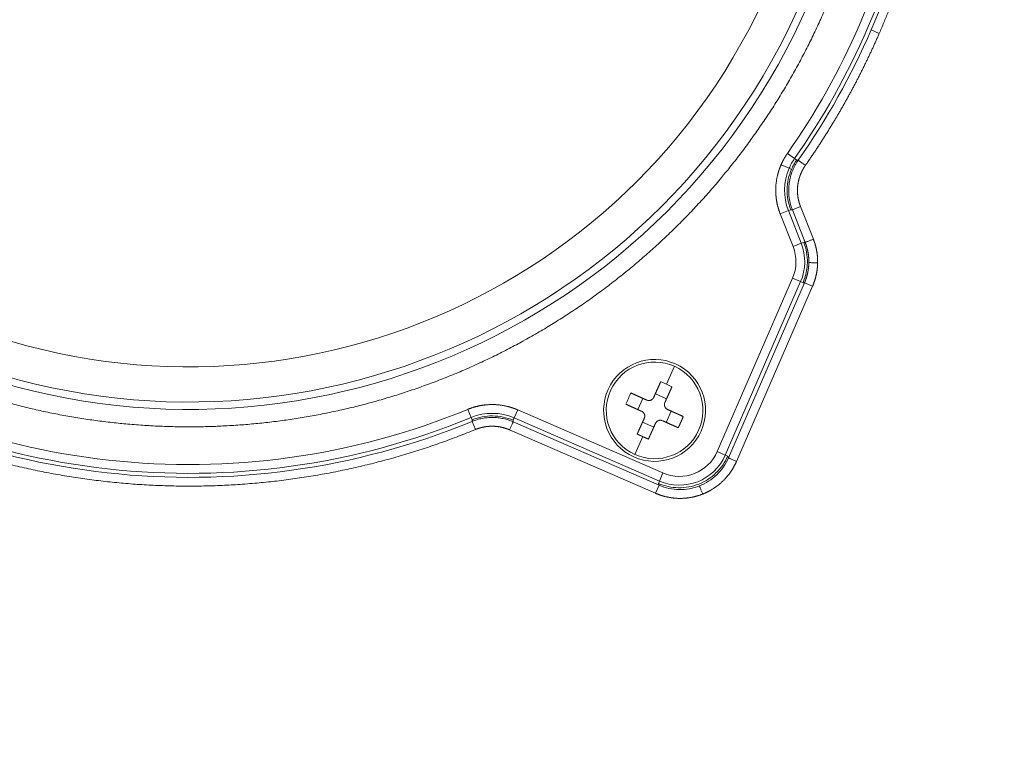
# Model space of a CAD drawing. Header units: millimetres. Extents: x 5437 to 18441, y -4466 to 3128.
# Tile 165 of 256: x 8486 to 8542, y -2834 to -2793. Entities that reach past the tile are written whole.
import ezdxf

# ---------------------------------------------------------------- set-up
doc = ezdxf.new("R2010")
doc.units = ezdxf.units.MM
doc.layers.add('1', color=7, linetype='Continuous', true_color=0xffffff)
doc.styles.add('TXT08', font='txt.shx', dxfattribs={"width": 0.8, "bigfont": 'gbcbig.shx'})
doc.dimstyles.get("Standard").update_dxf_attribs({"dimtxt": 0.18, "dimasz": 0.18, "dimexe": 0.18, "dimexo": 0.0625, "dimgap": 0.09, "dimtad": 0, "dimtih": 1, "dimtoh": 1, "dimdec": 4, "dimzin": 0, "dimdsep": 46, "dimtxsty": 'Standard', "dimcen": 0.09, "dimadec": 0, "dimazin": 0, "dimtfac": 1, "dimtdec": 4, "dimtofl": 0, "dimtmove": 0, "dimatfit": 3, "dimfxl": 1, "dimtolj": 1, "dimtzin": 0, "dimarcsym": 0})
doc.dimstyles.new('YanXiu', dxfattribs={"dimtxt": 40, "dimasz": 30, "dimexe": 0.66, "dimexo": 0.66, "dimgap": 0.66, "dimtad": 0, "dimdec": 1, "dimdsep": 46, "dimtxsty": 'TXT08', "dimcen": 0, "dimclrd": 256, "dimclre": 165, "dimclrt": 90, "dimazin": 2, "dimtfac": 1, "dimtdec": 1, "dimtofl": 0, "dimtmove": 0, "dimatfit": 3, "dimfxl": 1, "dimlwd": 5, "dimlwe": 13, "dimarcsym": 0})

# ---------------------------------------------------------------- blocks, each defined once
blk = doc.blocks.new('*D53')
at = {"color": 0, "lineweight": -2, "transparency": 16777216}
for p, q in [((10989.431, -2154.415), (10692.917, -2240.821)), ((11069.431, -2154.415), (10989.431, -2154.415)), ((8443.39, -2896.322), (8443.57, -2896.322)), ((8443.48, -2896.412), (8443.48, -2896.232))]:
    blk.add_line(p, q, dxfattribs=at)
at = {"color": 0, "lineweight": 20, "transparency": 16777216}
blk.add_solid([(10689.187, -2228.02), (10696.648, -2253.622), (10616.112, -2263.203)], dxfattribs=at)
at = {"layer": 'Defpoints', "color": 0, "lineweight": 20, "transparency": 16777216}
for p in [(10616.112, -2263.203), (6270.848, -3529.44)]:
    blk.add_point(p, dxfattribs=at)
at = {"color": 0, "lineweight": 20, "transparency": 16777216, "insert": (11249.521, -2154.415), "char_height": 80, "attachment_point": 5}
blk.add_mtext('\\A1;R2260', dxfattribs=at)
blk = doc.blocks.new('*D54')
at = {"color": 0, "lineweight": -2, "transparency": 16777216}
blk.add_line((7492.685, -2896.322), (7463.516, -2896.322), dxfattribs=at)
at = {"color": 0, "lineweight": -3, "transparency": 16777216}
for start, end in [(14.724706, 87.329624), (101.590205, 175.275294)]:
    blk.add_arc((8434.119, -2896.322), 970.423, start, end, dxfattribs=at)
at = {"color": 0, "lineweight": 20, "transparency": 16777216}
for points in [[(9385.695, -2646.81), (9359.647, -2652.519), (9389.799, -2727.809)], [(7480.316, -2816.939), (7453.672, -2815.84), (7463.696, -2896.322)]]:
    blk.add_solid(points, dxfattribs=at)
at = {"layer": 'Defpoints', "color": 0, "lineweight": 20, "transparency": 16777216}
for p in [(7900.863, -2085.545), (10671.817, -2501.755), (7492.748, -2896.322), (7740.501, -2896.322), (8434.119, -2896.322)]:
    blk.add_point(p, dxfattribs=at)
at = {"color": 0, "lineweight": 20, "transparency": 16777216, "insert": (8359.241, -1928.792), "char_height": 80, "attachment_point": 5}
blk.add_mtext('\\A1;165%%D', dxfattribs=at)
blk = doc.blocks.new('*D56')
at = {"lineweight": 5, "transparency": 16777216}
blk.add_line((9409.719, -2278.028), (9220.9, -2398.87), dxfattribs=at)
at = {"lineweight": 20, "transparency": 16777216}
blk.add_solid([(9218.205, -2394.659), (9223.595, -2403.082), (9195.632, -2415.042)], dxfattribs=at)
at = {"layer": 'Defpoints', "color": 0, "lineweight": 20, "transparency": 16777216}
for p in [(9195.632, -2415.042), (8443.48, -2896.412)]:
    blk.add_point(p, dxfattribs=at)
at = {"color": 90, "lineweight": 20, "transparency": 16777216, "insert": (9459.689, -2246.048), "char_height": 40, "attachment_point": 5, "rotation": 32.6188, "style": 'TXT08'}
blk.add_mtext('R893', dxfattribs=at)

msp = doc.modelspace()

# ---------------------------------------------------------------- linework, layer by layer
at = {"color": 7, "lineweight": 20}
msp.add_arc((8443.47995, -2896.41157), 893, 10.1099821, 350.11198757, dxfattribs=at)
at = {"layer": '1', "color": 0, "lineweight": 20}
for p, q in [((8534.09968, -2793.94905), (8534.55821, -2794.14821)), ((8529.73693, -2801.27068), (8529.32772, -2800.9835)), ((8528.96772, -2801.62583), (8529.42625, -2801.825)), ((8529.73693, -2801.27068), (8529.8585, -2801.356)), ((8529.56248, -2801.88417), (8529.42625, -2801.825)), ((8529.61194, -2804.19022), (8530.07701, -2804.00682)), ((8530.07701, -2804.00682), (8530.80731, -2805.85869)), ((8529.38512, -2804.23442), (8528.92006, -2804.41782)), ((8529.65377, -2806.27835), (8528.92006, -2804.41782)), ((8529.52324, -2804.17982), (8529.38512, -2804.23442)), ((8529.38512, -2804.23442), (8530.11884, -2806.09495)), ((8530.34224, -2806.0421), (8529.61194, -2804.19022)), ((8530.11884, -2806.09495), (8529.65377, -2806.27835)), ((8530.11884, -2806.09495), (8530.25704, -2806.04055)), ((8530.25704, -2806.04055), (8530.34224, -2806.0421)), ((8525.33736, -2817.94469), (8529.62305, -2808.07789)), ((8530.08159, -2808.27706), (8525.7959, -2818.14386)), ((8525.97277, -2818.30698), (8530.30306, -2808.33751)), ((8530.08159, -2808.27706), (8529.62305, -2808.07789)), ((8530.21785, -2808.33615), (8530.08159, -2808.27706)), ((8530.30306, -2808.33751), (8530.21785, -2808.33615)), ((8530.30306, -2808.33751), (8530.7616, -2808.53668)), ((8530.7616, -2808.53668), (8526.43131, -2818.50615)), ((8522.89821, -2813.09545), (8522.44174, -2814.10964)), ((8522.45151, -2814.94072), (8521.81318, -2814.65342)), ((8521.1071, -2814.92119), (8520.8198, -2815.55952)), ((8511.32191, -2816.00895), (8511.13137, -2815.54676)), ((8513.77631, -2816.03194), (8513.97548, -2815.57341)), ((8513.97548, -2815.57341), (8522.24363, -2819.16472)), ((8522.71928, -2815.64681), (8522.43198, -2816.28513)), ((8511.37861, -2816.14622), (8511.322, -2816.00892)), ((8511.37991, -2816.2308), (8511.57012, -2816.69313)), ((8513.71615, -2816.25354), (8522.02654, -2819.8632)), ((8513.77631, -2816.03194), (8513.71705, -2816.16813)), ((8522.04446, -2819.62325), (8513.77631, -2816.03194)), ((8521.7259, -2816.5529), (8521.08757, -2816.26561)), ((8521.82737, -2820.32174), (8513.51698, -2816.71208)), ((8521.09734, -2817.09668), (8520.64087, -2818.11087)), ((8525.7959, -2818.14386), (8525.33736, -2817.94469)), ((8525.7959, -2818.14386), (8525.93203, -2818.20324)), ((8525.93203, -2818.20324), (8525.97277, -2818.30698)), ((8522.04446, -2819.62325), (8522.24363, -2819.16472)), ((8521.9855, -2819.75957), (8522.04446, -2819.62325)), ((8522.02654, -2819.8632), (8521.82737, -2820.32174)), ((8522.02654, -2819.8632), (8521.9855, -2819.75957))]:
    msp.add_line(p, q, dxfattribs=at)
for centre, radius, start, end in [((8495.27522, -2777.08546), 41.60156, 336.52205, 22.404511), ((8495.27522, -2777.08546), 42.10148, 336.52205, 22.404511), ((8495.27522, -2777.08546), 42.3287, 336.52205, 22.362635), ((8495.27522, -2777.08546), 38.45414, 156.52205, 336.52205), ((8495.27522, -2777.08546), 38.0343, 156.52205, 336.52205), ((8495.27522, -2777.08546), 36.03461, 156.52205, 336.52205), ((8495.27522, -2777.08546), 41.60156, 324.938822, 336.52205), ((8495.27522, -2777.08546), 42.10148, 324.938822, 336.52205), ((8495.27522, -2777.08546), 42.3287, 324.992072, 336.52205), ((8532.31412, -2803.07935), 3.14852, 144.938822, 156.52205), ((8532.31412, -2803.07935), 3.14852, 156.52205, 201.52205), ((8527.46617, -2807.14104), 2.35156, 336.52205, 21.52205), ((8527.46617, -2807.14104), 2.85148, 336.52205, 21.52205), ((8495.27522, -2777.08546), 41.60156, 234.938822, 292.404511), ((8495.27522, -2777.08546), 42.3287, 234.992072, 292.362635), ((8495.27522, -2777.08546), 42.10148, 234.938822, 292.404633), ((8521.76954, -2815.60316), 2.9, 65.768462, 245.768462), ((8521.76954, -2815.60316), 2.75, 65.768462, 155.768462), ((8521.76954, -2815.60316), 2.9, 245.768462, 65.768462), ((8521.76954, -2815.60316), 2.75, 335.768462, 65.768462), ((8521.76954, -2815.60316), 2.75, 155.768462, 245.768462), ((8512.52195, -2818.91981), 3.14852, 66.52205, 112.402874), ((8521.76954, -2815.60316), 2.75, 245.768462, 335.768462), ((8523.18048, -2817.00784), 2.35156, 246.52205, 336.52205), ((8523.18048, -2817.00784), 2.85148, 246.52205, 336.52205)]:
    msp.add_arc(centre, radius, start, end, dxfattribs=at)
for centre, major_axis, start_param, end_param in [((8521.06419, -2817.17033), (6.12138, -2.75511), 1.57079632, 1.62295903), ((8521.06419, -2817.17033), (6.12138, -2.75511), 1.51863362, 1.57079633), ((8523.33671, -2816.30851), (2.75511, 6.12138), 1.51863363, 1.57079633), ((8523.33671, -2816.30851), (2.75511, 6.12138), 1.57079633, 1.62295903)]:
    msp.add_ellipse(centre, major_axis=major_axis, ratio=0.5, start_param=start_param, end_param=end_param, dxfattribs=at)
for points, degree, knots in [([(8534.88289, -2760.79056), (8536.46862, -2764.64496), (8537.58549, -2768.69226), (8538.20215, -2772.85663), (8538.37316, -2779.75815), (8537.17978, -2786.52791), (8536.50479, -2789.13842), (8535.62802, -2791.68524), (8534.55821, -2794.14821)], 5, [0, 0, 0, 0, 0, 0, 0.60816716, 0.60816716, 0.60816716, 1, 1, 1, 1, 1, 1]), ([(8531.46295, -2792.80377), (8529.99184, -2796.19064), (8528.12451, -2799.40541), (8525.88764, -2802.38636), (8520.75832, -2807.76937), (8514.52501, -2811.82307), (8511.18401, -2813.47456), (8504.17804, -2815.96516), (8496.78638, -2816.77138), (8493.05964, -2816.73829), (8485.68346, -2815.80095), (8478.72282, -2813.18634), (8475.41167, -2811.4758), (8469.25132, -2807.31206), (8464.21839, -2801.83882), (8462.0348, -2798.81862), (8458.41488, -2792.32378), (8456.39186, -2785.16878), (8455.80535, -2781.48834), (8455.5474, -2775.12379), (8456.55391, -2768.85546), (8457.19032, -2766.28671), (8458.0381, -2763.78314), (8459.0875, -2761.36714)], 5, [0, 0, 0, 0, 0, 0, 0.14895712, 0.14895712, 0.14895712, 0.29791424, 0.29791424, 0.29791424, 0.44687136, 0.44687136, 0.44687136, 0.59582848, 0.59582848, 0.59582848, 0.7447856, 0.7447856, 0.7447856, 0.89374272, 0.89374272, 0.89374272, 1, 1, 1, 1, 1, 1]), ([(8528.92006, -2804.41782), (8528.78274, -2804.06962), (8528.69008, -2803.70382), (8528.64509, -2803.32801), (8528.65074, -2802.75025), (8528.76786, -2802.1879), (8528.82174, -2801.9959), (8528.88852, -2801.80817), (8528.96772, -2801.62583)], 5, [0, 0, 0, 0, 0, 0, 0.65311572, 0.65311572, 0.65311572, 1, 1, 1, 1, 1, 1]), ([(8529.85837, -2801.35619), (8529.80158, -2801.43712), (8529.74808, -2801.52187), (8529.64902, -2801.69819), (8529.60345, -2801.78975), (8529.56244, -2801.88415)], 3, [0, 0, 0, 0, 0.5, 0.5, 1, 1, 1, 1]), ([(8529.5232, -2804.1797), (8529.45119, -2803.99706), (8529.39717, -2803.80732), (8529.32717, -2803.42096), (8529.3112, -2803.22433), (8529.31792, -2802.83173), (8529.34061, -2802.63576), (8529.42378, -2802.25202), (8529.48426, -2802.06424), (8529.56248, -2801.88417)], 3, [0, 0, 0, 0, 0.25, 0.25, 0.5, 0.5, 0.75, 0.75, 1, 1, 1, 1]), ([(8530.03479, -2802.28837), (8530.03087, -2802.29996), (8530.02702, -2802.31158), (8530.02324, -2802.32322), (8529.95916, -2802.52479), (8529.91616, -2802.73327), (8529.89581, -2802.93114), (8529.89523, -2803.13063), (8529.91424, -2803.3287)], 5, [0, 0, 0, 0, 0, 0, 0.0578796, 0.0578796, 0.0578796, 1, 1, 1, 1, 1, 1]), ([(8529.91424, -2803.3287), (8529.91739, -2803.36149), (8529.92107, -2803.39425), (8529.92529, -2803.42695), (8529.94545, -2803.56523), (8529.97522, -2803.70191), (8530.00371, -2803.80557), (8530.03763, -2803.90714), (8530.07701, -2804.00682)], 5, [0, 0, 0, 0, 0, 0, 0.23600775, 0.23600775, 0.23600775, 1, 1, 1, 1, 1, 1]), ([(8530.21789, -2808.33606), (8530.29609, -2808.15598), (8530.35656, -2807.96821), (8530.43971, -2807.58446), (8530.46239, -2807.3885), (8530.46908, -2806.9959), (8530.4531, -2806.79928), (8530.38308, -2806.41292), (8530.32905, -2806.22319), (8530.25704, -2806.04055)], 3, [0, 0, 0, 0, 0.25, 0.25, 0.5, 0.5, 0.75, 0.75, 1, 1, 1, 1]), ([(8530.55096, -2807.1937), (8530.55108, -2807.18528), (8530.55133, -2807.16842), (8530.55143, -2807.14313), (8530.55133, -2807.11782), (8530.55102, -2807.09249), (8530.55049, -2807.06716), (8530.54974, -2807.04182), (8530.54878, -2807.01647), (8530.54761, -2806.99112), (8530.54622, -2806.96576), (8530.54462, -2806.9404), (8530.54279, -2806.91504), (8530.54076, -2806.88968), (8530.5385, -2806.86433), (8530.53603, -2806.83898), (8530.53335, -2806.81363), (8530.53044, -2806.7883), (8530.52732, -2806.76298), (8530.52399, -2806.73767), (8530.52043, -2806.71238), (8530.51666, -2806.6871), (8530.51267, -2806.66185), (8530.50846, -2806.63661), (8530.50403, -2806.6114), (8530.49939, -2806.5862), (8530.49453, -2806.56104), (8530.48945, -2806.53591), (8530.48415, -2806.5108), (8530.47864, -2806.48573), (8530.47291, -2806.46069), (8530.46696, -2806.43568), (8530.46079, -2806.41072), (8530.45441, -2806.38579), (8530.4478, -2806.36091), (8530.44099, -2806.33607), (8530.43395, -2806.31127), (8530.42669, -2806.28652), (8530.41922, -2806.26182), (8530.41154, -2806.23718), (8530.40363, -2806.21258), (8530.39552, -2806.18804), (8530.38718, -2806.16356), (8530.37863, -2806.13914), (8530.36986, -2806.11478), (8530.36088, -2806.09048), (8530.35169, -2806.06624), (8530.34539, -2806.05015), (8530.34224, -2806.0421)], 3, [0, 0, 0, 0, 0.02146138, 0.0429351, 0.06442116, 0.08591954, 0.10743027, 0.12895332, 0.15048872, 0.17203645, 0.19359653, 0.21516894, 0.23675369, 0.25835078, 0.27996022, 0.301582, 0.32321612, 0.34486258, 0.36652139, 0.38819254, 0.40987604, 0.43157189, 0.45328008, 0.47500063, 0.49673352, 0.51847876, 0.54023635, 0.56200629, 0.58378859, 0.60558323, 0.62739023, 0.64920959, 0.6710413, 0.69288536, 0.71474178, 0.73661056, 0.7584917, 0.78038519, 0.80229104, 0.82420926, 0.84613983, 0.86808277, 0.89003806, 0.91200572, 0.93398574, 0.95597813, 0.97798288, 1, 1, 1, 1]), ([(8530.30306, -2808.33751), (8530.30648, -2808.32957), (8530.31333, -2808.3137), (8530.32334, -2808.28979), (8530.33314, -2808.26582), (8530.34274, -2808.24177), (8530.35212, -2808.21765), (8530.36128, -2808.19347), (8530.37023, -2808.16922), (8530.37897, -2808.14491), (8530.3875, -2808.12054), (8530.39581, -2808.09611), (8530.4039, -2808.07162), (8530.41178, -2808.04708), (8530.41944, -2808.02249), (8530.42689, -2807.99785), (8530.43412, -2807.97315), (8530.44114, -2807.94841), (8530.44794, -2807.92363), (8530.45452, -2807.8988), (8530.46089, -2807.87393), (8530.46704, -2807.84902), (8530.47297, -2807.82407), (8530.47869, -2807.79908), (8530.48419, -2807.77407), (8530.48947, -2807.74902), (8530.49454, -2807.72394), (8530.49939, -2807.69883), (8530.50402, -2807.6737), (8530.50844, -2807.64854), (8530.51264, -2807.62336), (8530.51662, -2807.59816), (8530.52039, -2807.57295), (8530.52394, -2807.54771), (8530.52727, -2807.52246), (8530.53039, -2807.4972), (8530.53329, -2807.47192), (8530.53597, -2807.44664), (8530.53844, -2807.42135), (8530.5407, -2807.39605), (8530.54274, -2807.37075), (8530.54456, -2807.34545), (8530.54617, -2807.32015), (8530.54756, -2807.29485), (8530.54874, -2807.26956), (8530.5497, -2807.24426), (8530.55047, -2807.21898), (8530.5508, -2807.20213), (8530.55096, -2807.1937)], 3, [0, 0, 0, 0, 0.02201712, 0.04402187, 0.06601426, 0.08799428, 0.10996194, 0.13191723, 0.15386017, 0.17579074, 0.19770896, 0.21961481, 0.2415083, 0.26338944, 0.28525822, 0.30711464, 0.3289587, 0.35079041, 0.37260977, 0.39441677, 0.41621141, 0.43799371, 0.45976365, 0.48152124, 0.50326648, 0.52499937, 0.54671992, 0.56842811, 0.59012396, 0.61180746, 0.63347861, 0.65513742, 0.67678388, 0.698418, 0.72003978, 0.74164922, 0.76324631, 0.78483106, 0.80640347, 0.82796355, 0.84951128, 0.87104668, 0.89256973, 0.91408046, 0.93557884, 0.9570649, 0.97853862, 1, 1, 1, 1]), ([(8511.57012, -2816.69313), (8507.71572, -2818.27886), (8503.66842, -2819.39572), (8499.50405, -2820.01239), (8491.1095, -2820.22039), (8482.90988, -2818.40982), (8478.94048, -2817.00764), (8474.96425, -2815.02868), (8471.3003, -2812.57604), (8471.10085, -2812.44048), (8470.90238, -2812.30354), (8470.70488, -2812.16521)], 5, [0, 0, 0, 0, 0, 0, 0.4859432, 0.4859432, 0.4859432, 0.97188641, 0.97188641, 0.97188641, 1, 1, 1, 1, 1, 1]), ([(8521.32046, -2815.01722), (8521.33847, -2815.02533), (8521.35699, -2815.03155), (8521.38551, -2815.03814), (8521.39514, -2815.03988), (8521.41465, -2815.04242), (8521.42456, -2815.04321), (8521.45403, -2815.04412), (8521.47353, -2815.0428), (8521.50256, -2815.03796), (8521.51224, -2815.03586), (8521.53134, -2815.0307), (8521.5407, -2815.02767), (8521.56817, -2815.01726), (8521.58572, -2815.00858), (8521.61085, -2814.99289), (8521.619, -2814.98722), (8521.63455, -2814.97523), (8521.64944, -2814.96254), (8521.66302, -2814.94846), (8521.67593, -2814.93369), (8521.68208, -2814.92591), (8521.69926, -2814.90183), (8521.70905, -2814.8848), (8521.71715, -2814.86678)], 3, [0, 0, 0, 0, 0.125, 0.125, 0.1875, 0.1875, 0.25, 0.25, 0.375, 0.375, 0.4375, 0.4375, 0.5, 0.5, 0.625, 0.625, 0.6875, 0.6875, 0.75, 0.8125, 0.8125, 0.875, 0.875, 1, 1, 1, 1]), ([(8522.35548, -2815.15408), (8522.34737, -2815.17209), (8522.34115, -2815.19061), (8522.33456, -2815.21913), (8522.33282, -2815.22876), (8522.33028, -2815.24827), (8522.32949, -2815.25819), (8522.32859, -2815.28765), (8522.3299, -2815.30715), (8522.33474, -2815.33618), (8522.33684, -2815.34586), (8522.342, -2815.36497), (8522.34503, -2815.37432), (8522.35544, -2815.4018), (8522.36412, -2815.41934), (8522.37981, -2815.44447), (8522.38548, -2815.45263), (8522.39747, -2815.46818), (8522.41016, -2815.48306), (8522.42424, -2815.49664), (8522.43901, -2815.50955), (8522.44679, -2815.5157), (8522.47088, -2815.53288), (8522.48791, -2815.54267), (8522.50592, -2815.55078)], 3, [0, 0, 0, 0, 0.125, 0.125, 0.1875, 0.1875, 0.25, 0.25, 0.375, 0.375, 0.4375, 0.4375, 0.5, 0.5, 0.625, 0.625, 0.6875, 0.6875, 0.75, 0.8125, 0.8125, 0.875, 0.875, 1, 1, 1, 1]), ([(8511.13137, -2815.54676), (8511.47741, -2815.4041), (8511.84175, -2815.30582), (8512.21682, -2815.25504), (8512.80592, -2815.25174), (8513.3808, -2815.36454), (8513.58416, -2815.41991), (8513.78283, -2815.48973), (8513.97548, -2815.57341)], 5, [0, 0, 0, 0, 0, 0, 0.64055427, 0.64055427, 0.64055427, 1, 1, 1, 1, 1, 1]), ([(8521.1836, -2816.05225), (8521.19171, -2816.03423), (8521.19793, -2816.01571), (8521.20452, -2815.98719), (8521.20626, -2815.97756), (8521.2088, -2815.95805), (8521.20959, -2815.94814), (8521.21049, -2815.91867), (8521.20918, -2815.89917), (8521.20434, -2815.87014), (8521.20224, -2815.86047), (8521.19708, -2815.84136), (8521.19405, -2815.832), (8521.18364, -2815.80453), (8521.17496, -2815.78698), (8521.15927, -2815.76185), (8521.1536, -2815.7537), (8521.14161, -2815.73815), (8521.12892, -2815.72326), (8521.11484, -2815.70969), (8521.10007, -2815.69677), (8521.09229, -2815.69062), (8521.0682, -2815.67344), (8521.05117, -2815.66366), (8521.03316, -2815.65555)], 3, [0, 0, 0, 0, 0.125, 0.125, 0.1875, 0.1875, 0.25, 0.25, 0.375, 0.375, 0.4375, 0.4375, 0.5, 0.5, 0.625, 0.625, 0.6875, 0.6875, 0.75, 0.8125, 0.8125, 0.875, 0.875, 1, 1, 1, 1]), ([(8511.37869, -2816.14619), (8511.56375, -2816.06991), (8511.75647, -2816.01221), (8512.14954, -2815.93629), (8512.34989, -2815.91806), (8512.75021, -2815.92181), (8512.95017, -2815.94379), (8513.34175, -2816.02706), (8513.53336, -2816.08836), (8513.71696, -2816.16809)], 3, [0, 0, 0, 0, 0.25, 0.25, 0.5, 0.5, 0.75, 0.75, 1, 1, 1, 1]), ([(8522.21862, -2816.1891), (8522.20061, -2816.181), (8522.18209, -2816.17478), (8522.15357, -2816.16818), (8522.14394, -2816.16644), (8522.12443, -2816.16391), (8522.11452, -2816.16311), (8522.08505, -2816.16221), (8522.06555, -2816.16352), (8522.03652, -2816.16836), (8522.02684, -2816.17046), (8522.00774, -2816.17562), (8521.99838, -2816.17865), (8521.97091, -2816.18906), (8521.95336, -2816.19774), (8521.92823, -2816.21343), (8521.92008, -2816.2191), (8521.90453, -2816.23109), (8521.88964, -2816.24379), (8521.87606, -2816.25786), (8521.86315, -2816.27264), (8521.857, -2816.28041), (8521.83982, -2816.3045), (8521.83003, -2816.32153), (8521.82193, -2816.33954)], 3, [0, 0, 0, 0, 0.125, 0.125, 0.1875, 0.1875, 0.25, 0.25, 0.375, 0.375, 0.4375, 0.4375, 0.5, 0.5, 0.625, 0.625, 0.6875, 0.6875, 0.75, 0.8125, 0.8125, 0.875, 0.875, 1, 1, 1, 1]), ([(8513.51698, -2816.71208), (8513.4458, -2816.68126), (8513.3738, -2816.65319), (8513.3008, -2816.6279), (8513.07986, -2816.5609), (8512.85174, -2816.52004), (8512.69519, -2816.50417), (8512.46332, -2816.49856), (8512.23331, -2816.51988), (8512.15673, -2816.53), (8511.99119, -2816.55842), (8511.82799, -2816.60066), (8511.74045, -2816.62758), (8511.65449, -2816.65838), (8511.57012, -2816.69313)], 5, [0, 0, 0, 0, 0, 0, 0.19314713, 0.19314713, 0.19314713, 0.57941438, 0.57941438, 0.57941438, 0.77266469, 0.77266469, 0.77266469, 1, 1, 1, 1, 1, 1]), ([(8521.9855, -2819.75957), (8522.16558, -2819.83777), (8522.35335, -2819.89824), (8522.73708, -2819.98138), (8522.93304, -2820.00406), (8523.32563, -2820.01075), (8523.52224, -2819.99477), (8523.90859, -2819.92475), (8524.09832, -2819.87073), (8524.46359, -2819.72669), (8524.63913, -2819.6367), (8524.96929, -2819.42418), (8525.1239, -2819.30167), (8525.40626, -2819.02884), (8525.53401, -2818.87852), (8525.75773, -2818.55585), (8525.8537, -2818.3835), (8525.93194, -2818.20345)], 3, [0, 0, 0, 0, 0.125, 0.125, 0.25, 0.25, 0.375, 0.375, 0.5, 0.5, 0.625, 0.625, 0.75, 0.75, 0.875, 0.875, 1, 1, 1, 1]), ([(8524.32202, -2819.90254), (8524.50463, -2819.83047), (8524.68014, -2819.74043), (8525.01024, -2819.52784), (8525.16483, -2819.4053), (8525.44716, -2819.13242), (8525.57488, -2818.98209), (8525.79858, -2818.65939), (8525.89454, -2818.48704), (8525.97277, -2818.30698)], 3, [0, 0, 0, 0, 0.25, 0.25, 0.5, 0.5, 0.75, 0.75, 1, 1, 1, 1]), ([(8526.43131, -2818.50615), (8526.28808, -2818.8359), (8526.1006, -2819.15168), (8525.87064, -2819.44315), (8525.46884, -2819.83217), (8525.00487, -2820.13166), (8524.84251, -2820.22174), (8524.67556, -2820.30043), (8524.50539, -2820.36754)], 5, [0, 0, 0, 0, 0, 0, 0.66275674, 0.66275674, 0.66275674, 1, 1, 1, 1, 1, 1]), ([(8522.02654, -2819.8632), (8522.20662, -2819.94139), (8522.39439, -2820.00185), (8522.77813, -2820.085), (8522.97409, -2820.10769), (8523.36667, -2820.11441), (8523.56329, -2820.09845), (8523.94965, -2820.0285), (8524.13938, -2819.97451), (8524.32202, -2819.90254)], 3, [0, 0, 0, 0, 0.25, 0.25, 0.5, 0.5, 0.75, 0.75, 1, 1, 1, 1]), ([(8524.50539, -2820.36754), (8524.17099, -2820.49941), (8523.81517, -2820.59011), (8523.44649, -2820.63357), (8522.88729, -2820.6245), (8522.34742, -2820.50817), (8522.16889, -2820.45705), (8521.99518, -2820.39462), (8521.82737, -2820.32174)], 5, [0, 0, 0, 0, 0, 0, 0.66272612, 0.66272612, 0.66272612, 1, 1, 1, 1, 1, 1])]:
    msp.add_open_spline(points, degree=degree, knots=knots, dxfattribs=at)
for points, degree in [([(8534.55821, -2794.14821), (8533.87149, -2795.72924), (8533.10522, -2797.27573), (8532.26172, -2798.78233), (8531.34387, -2800.24394), (8530.35498, -2801.6558)], 5), ([(8528.96772, -2801.62583), (8529.02644, -2801.49064), (8529.09198, -2801.35841), (8529.16448, -2801.22907), (8529.24305, -2801.10415), (8529.32772, -2800.9835)], 5), ([(8529.85837, -2801.35619), (8529.88742, -2801.36047), (8529.91646, -2801.36474), (8529.9455, -2801.369)], 3), ([(8530.35498, -2801.6558), (8530.27295, -2801.77288), (8530.19958, -2801.89523), (8530.13541, -2802.02214), (8530.08037, -2802.15354), (8530.03479, -2802.28837)], 5), ([(8529.61194, -2804.19022), (8529.5942, -2804.18812), (8529.57645, -2804.18602), (8529.5587, -2804.18392), (8529.54095, -2804.18181), (8529.5232, -2804.1797)], 5), ([(8530.80731, -2805.85869), (8530.90782, -2806.11356), (8530.98387, -2806.3795), (8531.03337, -2806.65259), (8531.05547, -2806.92831), (8531.0508, -2807.20223)], 5), ([(8531.0508, -2807.20223), (8531.04612, -2807.47616), (8531.01462, -2807.75096), (8530.95583, -2808.0222), (8530.87074, -2808.28539), (8530.7616, -2808.53668)], 5), ([(8522.12071, -2813.97016), (8522.04112, -2814.14698), (8521.96086, -2814.32532), (8521.87987, -2814.50525), (8521.79865, -2814.68572), (8521.71715, -2814.86678)], 5), ([(8521.32046, -2815.01722), (8521.13939, -2814.93573), (8520.95893, -2814.85451), (8520.77899, -2814.77352), (8520.60066, -2814.69326), (8520.42383, -2814.61367)], 5), ([(8522.75903, -2814.25746), (8522.67945, -2814.43428), (8522.59918, -2814.61262), (8522.5182, -2814.79255), (8522.43697, -2814.97301), (8522.35548, -2815.15408)], 5), ([(8521.03316, -2815.65555), (8520.85209, -2815.57406), (8520.67163, -2815.49283), (8520.49169, -2815.41185), (8520.31336, -2815.33158), (8520.13654, -2815.252)], 5), ([(8523.40254, -2815.95433), (8523.22572, -2815.87474), (8523.04739, -2815.79448), (8522.86745, -2815.71349), (8522.68699, -2815.63227), (8522.50592, -2815.55078)], 5), ([(8511.37991, -2816.2308), (8511.37951, -2816.2026), (8511.3791, -2816.1744), (8511.37869, -2816.14619)], 3), ([(8513.71696, -2816.16809), (8513.7168, -2816.18518), (8513.71664, -2816.20227), (8513.71648, -2816.21936), (8513.71631, -2816.23645), (8513.71615, -2816.25354)], 5), ([(8521.1836, -2816.05225), (8521.10211, -2816.23331), (8521.02088, -2816.41378), (8520.9399, -2816.59371), (8520.85963, -2816.77205), (8520.78005, -2816.94887)], 5), ([(8521.82193, -2816.33954), (8521.74043, -2816.52061), (8521.65921, -2816.70107), (8521.57822, -2816.88101), (8521.49796, -2817.05935), (8521.41837, -2817.23617)], 5), ([(8523.11525, -2816.59265), (8522.93842, -2816.51307), (8522.76009, -2816.4328), (8522.58015, -2816.35182), (8522.39969, -2816.2706), (8522.21862, -2816.1891)], 5), ([(8523.26306, -2816.27537), (8523.23431, -2816.33924), (8523.20515, -2816.40293), (8523.17557, -2816.4664), (8523.14561, -2816.52964), (8523.11525, -2816.59265)], 5), ([(8523.40254, -2815.95433), (8523.37551, -2816.01884), (8523.34804, -2816.0832), (8523.32014, -2816.14743), (8523.29181, -2816.21149), (8523.26306, -2816.27537)], 5), ([(8521.09734, -2817.09668), (8521.03348, -2817.06794), (8520.96981, -2817.03878), (8520.90632, -2817.00921), (8520.84307, -2816.97924), (8520.78005, -2816.94887)], 5), ([(8521.41837, -2817.23617), (8521.35385, -2817.20913), (8521.28948, -2817.18166), (8521.22524, -2817.15375), (8521.1612, -2817.12542), (8521.09734, -2817.09668)], 5)]:
    msp.add_open_spline(points, degree=degree, dxfattribs=at)
for points, weights in [([(8529.61194, -2804.19022), (8529.0206, -2802.68997), (8529.9455, -2801.369)], [1, 0.880805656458, 1]), ([(8529.9455, -2801.369), (8529.95253, -2801.37392), (8530.35498, -2801.6558)], [1, 0.713250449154, 1]), ([(8530.34224, -2806.0421), (8530.35022, -2806.03895), (8530.80731, -2805.85869)], [1, 0.713250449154, 1]), ([(8530.55096, -2807.1937), (8530.56023, -2807.19386), (8531.0508, -2807.20223)], [1, 0.71375410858, 1]), ([(8511.37991, -2816.2308), (8512.55283, -2815.74843), (8513.71615, -2816.25354)], [1, 0.921072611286, 1]), ([(8513.71615, -2816.25354), (8513.71273, -2816.2614), (8513.51698, -2816.71208)], [1, 0.713250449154, 1]), ([(8525.97277, -2818.30698), (8525.98064, -2818.3104), (8526.43131, -2818.50615)], [1, 0.713250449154, 1]), ([(8524.32202, -2819.90254), (8524.32644, -2819.91374), (8524.50539, -2820.36754)], [1, 0.715778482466, 1])]:
    msp.add_rational_spline(points, weights, degree=2, dxfattribs=at)

# ---------------------------------------------------------------- dimensions: what is measured, and where the dimension line sits
at = {"color": 0, "lineweight": 20}
dim = msp.add_angular_dim_2l(base=(7900.86303, -2085.54536), line1=((8434.11893, -2896.32157), (10671.81706, -2501.75501)), line2=((7740.5009, -2896.32157), (7492.74781, -2896.32157)), text='165%%D', dimstyle='Standard', override={"dimtxt": 80, "dimasz": 80, "dimlwd": 65533}, dxfattribs=at)
dim.commit()
dim.dimension.update_dxf_attribs({"geometry": '*D54', "text_midpoint": (8359.2409, -1928.79214), "dimtype": 162})
dim = msp.add_diameter_dim_2p(p1=(6270.84796, -3529.44022), p2=(10616.11195, -2263.20291), text='R2260', dimstyle='Standard', override={"dimtxt": 80, "dimasz": 80, "dimdec": 0}, dxfattribs=at)
dim.commit()
dim.dimension.update_dxf_attribs({"geometry": '*D53', "text_midpoint": (11249.52071, -2154.41547), "dimtype": 163})
at = {"color": 7, "lineweight": 20}
dim = msp.add_radius_dim(center=(8443.47995, -2896.41157), mpoint=(9195.63162, -2415.04179), dimstyle='YanXiu', dxfattribs=at)
dim.commit()
dim.dimension.update_dxf_attribs({"geometry": '*D56', "text_midpoint": (9459.68883, -2246.04773), "dimtype": 164})

doc.saveas('drawing.dxf')
